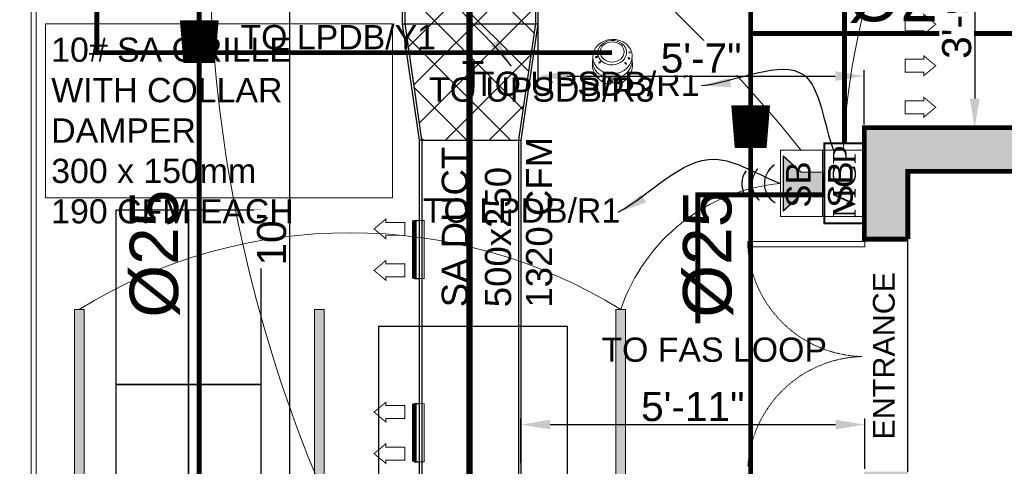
# Model space of a CAD drawing. Header units: millimetres. Extents: x 5491 to 7064, y -905 to 1700.
# Tile 12 of 18: x 5609 to 5812, y 1430 to 1522. Entities that reach past the tile are written whole.
import ezdxf

# ---------------------------------------------------------------- set-up
doc = ezdxf.new("R2010")
doc.units = ezdxf.units.MM
doc.linetypes.add('( Hidden )', pattern=[0.375, 0.25, -0.125])
doc.linetypes.add('CONTINOUS', pattern=[0])
for name, color, linetype, lineweight in [('00-ABM  COMMON TEXT', 7, 'Continuous', 0), ('00-ABM-F-SP PIPES', 22, 'Continuous', 13), ('A-FURNITURE', 32, 'Continuous', 0), ('EE_LOOP (EMG)', 6, 'Continuous', 0), ('FAS Cable', 1, 'Continuous', 35), ('FAS Legend', 6, 'Continuous', 0), ('Hooter-Loop Sounder', 5, 'Continuous', 15), ('LIGHT', 5, 'Continuous', 0), ('LOOP R', 1, 'Continuous', 0), ('Manual Call Point', 30, 'Continuous', 15), ('MEPTEK-SAD', 6, 'Continuous', 50), ('PARTITION', 7, 'Continuous', 13), ('POWER LOOP', 6, 'Continuous', 0), ('SB_Emg', 1, 'Continuous', 0), ('SB_Normal', 3, 'Continuous', 0), ('wall', 8, 'Continuous', 30), ('WIFI', 6, 'Continuous', 0)]:
    doc.layers.add(name, color=color, linetype=linetype, lineweight=lineweight)
for name, color, linetype in [('00-ABM-SPRINKLER TEXT', 7, 'Continuous'), ('CCTV CABLE', 6, 'Continuous'), ('Furniture', 7, 'Continuous'), ('Jaushi-AC Equipment', 5, 'Continuous'), ('MEPTEK-DIMENSION', 7, 'Continuous'), ('TEXT', 7, 'Continuous')]:
    doc.layers.add(name, color=color, linetype=linetype)
doc.styles.add('ARIAL', font='arial.ttf')
doc.styles.add('ROMANT', font='romant__.ttf', dxfattribs={"height": 4})
doc.styles.get("Standard").update_dxf_attribs({"font": 'arial.ttf'})
doc.dimstyles.new('ISO-25', dxfattribs={"dimtxt": 6, "dimasz": 6, "dimexe": 1.25, "dimexo": 0.625, "dimtad": 1, "dimdec": 0, "dimlunit": 4, "dimtxsty": 'Standard', "dimcen": 2.5, "dimclrd": 8, "dimclre": 8, "dimadec": 0, "dimazin": 0, "dimtfac": 1, "dimtdec": 0, "dimtmove": 0, "dimatfit": 3, "dimfxl": 0, "dimarcsym": 0})

# ---------------------------------------------------------------- blocks, each defined once
blk = doc.blocks.new('*D9')
at = {"layer": '00-ABM-F-SP PIPES', "color": 8, "lineweight": -2, "transparency": 16777216}
for p, q in [((5646.22, 1536.5), (5665.5, 1536.5)), ((5664.25, 1530.5), (5664.25, 1422.5)), ((5646.22, 1416.5), (5665.5, 1416.5))]:
    blk.add_line(p, q, dxfattribs=at)
at = {"layer": '00-ABM-F-SP PIPES', "color": 8, "transparency": 16777216}
for points in [[(5663.25, 1530.5), (5665.25, 1530.5), (5664.25, 1536.5)], [(5663.25, 1422.5), (5665.25, 1422.5), (5664.25, 1416.5)]]:
    blk.add_solid(points, dxfattribs=at)
at = {"layer": 'Defpoints', "color": 0, "transparency": 16777216}
for p in [(5645.59, 1536.5), (5645.59, 1416.5), (5664.25, 1416.5)]:
    blk.add_point(p, dxfattribs=at)
at = {"layer": '00-ABM-F-SP PIPES', "color": 0, "transparency": 16777216, "insert": (5660.56, 1476.5), "char_height": 6, "attachment_point": 5, "rotation": 90, "bg_fill": 3, "box_fill_scale": 1.1, "bg_fill_color": 256, "bg_fill_true_color": 13158600, "bg_fill_transparency": 0}
blk.add_mtext("10'", dxfattribs=at)
blk = doc.blocks.new('tyert')
at = {"layer": 'Hooter-Loop Sounder'}
h = blk.add_hatch(color=6, dxfattribs=at)
h.paths.add_polyline_path([(760323.2, 179300.5), (760295.3, 179275.4), (760260.7, 179275.4), (760260.7, 179240.4), (760295.3, 179240.4), (760323.2, 179215.3)])
h.paths.add_polyline_path([(760322.7, 179216.3), (760295.5, 179240.8), (760261.1, 179240.8), (760261.1, 179274.9), (760295.5, 179274.9), (760322.7, 179299.5)], flags=16)
blk.add_hatch(color=256, dxfattribs=at).paths.add_polyline_path([(760295.5, 179240.8), (760322.7, 179216.3), (760322.7, 179299.5), (760295.5, 179274.9), (760261.1, 179274.9), (760261.1, 179240.8)])
h = blk.add_hatch(color=6, dxfattribs=at)
h.paths.add_polyline_path([(760382.6, 179275.2), (760382.2, 179275, -0.279205), (760380.5, 179238.8), (760380.9, 179238.6, 0.279205)])
h.paths.add_polyline_path([(760360.5, 179283.7), (760360.2, 179283.4, -0.39448), (760362.5, 179235.7), (760362.9, 179235.4, 0.39448)])
h.paths.add_polyline_path([(760335.9, 179288), (760335.7, 179287.7, -0.529146), (760337.1, 179229.9), (760337.4, 179229.5, 0.529146)])
at = {"layer": 'Hooter-Loop Sounder', "color": 6}
for p, q in [((760295.3, 179275.4), (760323.2, 179300.5)), ((760323.2, 179300.5), (760323.2, 179215.3)), ((760295.5, 179274.9), (760322.7, 179299.5)), ((760322.7, 179299.5), (760322.7, 179216.3)), ((760335.9, 179288), (760335.7, 179287.7)), ((760260.7, 179275.4), (760295.3, 179275.4)), ((760260.7, 179275.4), (760260.7, 179240.4)), ((760261.1, 179274.9), (760295.5, 179274.9)), ((760261.1, 179274.9), (760261.1, 179240.8)), ((760360.5, 179283.7), (760360.2, 179283.4)), ((760382.6, 179275.2), (760382.2, 179275)), ((760260.7, 179240.4), (760295.3, 179240.4)), ((760261.1, 179240.8), (760295.5, 179240.8)), ((760295.3, 179240.4), (760323.2, 179215.3)), ((760295.5, 179240.8), (760322.7, 179216.3)), ((760337.4, 179229.5), (760337.1, 179229.9)), ((760362.5, 179235.7), (760362.9, 179235.4)), ((760380.9, 179238.6), (760380.5, 179238.8))]:
    blk.add_line(p, q, dxfattribs=at)
for centre, radius, start, end in [((760316.8, 179258.3), 34.9, 305.635, 57.1765), ((760316.8, 179258.3), 35.4, 305.635, 57.1765), ((760335.9, 179258.3), 34.9, 319.7232, 45.8361), ((760335.9, 179258.3), 35.4, 319.7232, 45.8361), ((760351.5, 179258.3), 34.9, 326.0883, 28.4882), ((760351.5, 179258.3), 35.4, 326.0883, 28.4882)]:
    blk.add_arc(centre, radius, start, end, dxfattribs=at)
blk = doc.blocks.new('ert')
at = {"layer": 'Manual Call Point'}
h = blk.add_hatch(color=20, dxfattribs=at)
h.paths.add_polyline_path([(759929.1, 178812.4), (759929.1, 178743.2), (760063.9, 178743.2), (760063.9, 178812.4)])
h.paths.add_polyline_path([(760062.4, 178810.5), (760062.4, 178744.9), (759930.8, 178744.9), (759930.8, 178810.5)], flags=16)
at = {"layer": 'Manual Call Point', "color": 20}
for points in [[(759929.1, 178812.4), (760063.9, 178812.4), (760063.9, 178743.2), (759929.1, 178743.2)], [(759930.8, 178810.5), (760062.4, 178810.5), (760062.4, 178744.9), (759930.8, 178744.9)]]:
    blk.add_lwpolyline(points, close=True, dxfattribs=at)
at = {"layer": 'Manual Call Point', "color": 20, "insert": (759938.6, 178797.2), "char_height": 37.876, "width": 473.451, "attachment_point": 1, "style": 'ROMANT'}
blk.add_mtext('{\\fTimes New Roman|b0|i0|c0|p18;MCP}', dxfattribs=at)
blk = doc.blocks.new('WiFi')
at = {"layer": 'WIFI', "lineweight": 0}
for p, q in [((-70, -466), (-69, -448)), ((-46, -470), (-46, -455)), ((67, -452), (-24, -454)), ((104, -464), (102, -448)), ((127, -456), (123, -438))]:
    blk.add_line(p, q, dxfattribs=at)
for points in [[(-23, -475), (-27, -408), (83, -400), (86, -468)], [(86, -468), (66, -450), (65, -401)], [(-46, -470), (-51, -460), (-62, -459), (-70, -466)], [(-46, -470), (-36, -477), (-23, -475)], [(104, -463), (108, -452), (118, -450), (127, -456)]]:
    blk.add_lwpolyline(points, dxfattribs=at)
for centre, major_axis, ratio in [((4, -68), (-290, -10), 0.867876), ((-2, -11), (-212, -12), 0.840153), ((0, 0), (176, 0), 0.838868), ((-230, 12), (10.8, 6.3), 0.359808), ((-230, -76), (14.9, 10.8), 0.457699), ((-184, -154), (13.1, 12.6), 0.447078), ((-7, -429), (1, -15.1), 0.507965), ((34, -425), (1, -15.1), 0.507965)]:
    blk.add_ellipse(centre, major_axis=major_axis, ratio=ratio, dxfattribs=at)
at = {"layer": 'WIFI', "lineweight": 0, "extrusion": (0, 0, -1)}
for centre, major_axis, ratio in [((254, -6), (-10.3, 7.1), 0.359808), ((247, -94), (-14, 11.9), 0.457699), ((196, -168), (-12.1, 13.5), 0.447078)]:
    blk.add_ellipse(centre, major_axis=major_axis, ratio=ratio, dxfattribs=at)
at = {"layer": 'WIFI', "lineweight": 0}
for centre, major_axis, ratio, start_param, end_param in [((1, -134), (290, 6), 0.868578, 2.962684, 6.362454), ((13, -224), (-260, 182), 0.859367, 0.445879, 1.294602), ((-202, -395), (1.1, 37.6), 0.167806, 4.634621, 7.696643), ((-204, -413), (-1.4, 25.8), 0.391156, 5.142889, 6.636524), ((13, -224), (-290, -10), 0.867876, 7.024398, 7.245754), ((-135, -436), (0.2, -36.3), 0.277523, 1.285291, 4.71165), ((-136, -446), (-4.7, 15.9), 0.592066, 4.519593, 7.01892), ((-58, -442), (-3.3, 22.8), 0.523032, 4.058571, 8.046722), ((13, -224), (-290, -10), 0.867876, 7.325268, 7.534763), ((13, -224), (-290, -10), 0.867876, 8.075564, 8.249274)]:
    blk.add_ellipse(centre, major_axis=major_axis, ratio=ratio, start_param=start_param, end_param=end_param, dxfattribs=at)
at = {"layer": 'WIFI', "lineweight": 0, "extrusion": (0, 0, -1)}
for centre, major_axis, ratio, start_param, end_param in [((30, -192), (41, 317), 0.832936, 1.1965, 2.008813), ((112, -433), (-0.4, 23), 0.523032, 4.058571, 8.046722), ((6, -230), (288, 37), 0.867876, 7.325268, 7.53498), ((187, -415), (5.6, -35.9), 0.277523, 1.285291, 4.71165), ((189, -425), (2.1, 16.4), 0.592066, 4.519593, 7.01892), ((6, -230), (288, 37), 0.867876, 7.024398, 7.245754), ((246, -364), (-7.2, 37), 0.167806, 4.634621, 7.696643), ((251, -381), (-2.7, 25.7), 0.391156, 5.142889, 6.636524)]:
    blk.add_ellipse(centre, major_axis=major_axis, ratio=ratio, start_param=start_param, end_param=end_param, dxfattribs=at)
blk = doc.blocks.new('SB_NORMAL')
at = {"layer": 'SB_Normal', "ltscale": 1000}
blk.add_lwpolyline([(3744550.28, 590816.45), (3744574.26, 590816.45), (3744574.26, 590801.21), (3744550.28, 590801.21)], close=True, dxfattribs=at)
at = {"layer": 'SB_Normal', "style": 'ARIAL'}
blk.add_text('SB', height=9, dxfattribs=at).set_placement((3744553.45, 590805.41))
blk = doc.blocks.new('SB_EMG')
at = {"layer": 'SB_Emg', "ltscale": 1000}
blk.add_lwpolyline([(3744550.28, 590841.22), (3744574.26, 590841.22), (3744574.26, 590825.99), (3744550.28, 590825.99)], close=True, dxfattribs=at)
at = {"layer": 'SB_Emg', "style": 'ARIAL'}
blk.add_text('SB', height=9, dxfattribs=at).set_placement((3744553.45, 590830.18))
blk = doc.blocks.new('*D105')
at = {"layer": 'Defpoints', "color": 0, "transparency": 16777216}
for p in [(5782.98, 1438.23), (5712.01, 1429.68), (5782.98, 1428.5)]:
    blk.add_point(p, dxfattribs=at)
at = {"layer": 'MEPTEK-DIMENSION', "transparency": 16777216}
for p, q in [((5712.01, 1430.3), (5712.01, 1439.48)), ((5782.98, 1429.13), (5782.98, 1439.48)), ((5718.01, 1438.23), (5776.98, 1438.23))]:
    blk.add_line(p, q, dxfattribs=at)
for points in [[(5718.01, 1439.23), (5718.01, 1437.23), (5712.01, 1438.23)], [(5776.98, 1439.23), (5776.98, 1437.23), (5782.98, 1438.23)]]:
    blk.add_solid(points, dxfattribs=at)
at = {"layer": 'MEPTEK-DIMENSION', "transparency": 16777216, "insert": (5747.49, 1441.92), "char_height": 6, "attachment_point": 5, "bg_fill": 3, "box_fill_scale": 1.1, "bg_fill_color": 256, "bg_fill_true_color": 13158600, "bg_fill_transparency": 0}
blk.add_mtext('5\'-11"', dxfattribs=at)
blk = doc.blocks.new('*D107')
at = {"layer": 'Defpoints', "color": 0, "transparency": 16777216}
for p in [(5715.51, 1522.39), (5782.9, 1510.14), (5782.9, 1499.5)]:
    blk.add_point(p, dxfattribs=at)
at = {"layer": 'MEPTEK-DIMENSION', "transparency": 16777216}
for p, q in [((5715.51, 1521.77), (5715.51, 1508.89)), ((5782.9, 1500.13), (5782.9, 1511.39)), ((5721.51, 1510.14), (5776.9, 1510.14))]:
    blk.add_line(p, q, dxfattribs=at)
for points in [[(5721.51, 1511.14), (5721.51, 1509.14), (5715.51, 1510.14)], [(5776.9, 1511.14), (5776.9, 1509.14), (5782.9, 1510.14)]]:
    blk.add_solid(points, dxfattribs=at)
at = {"layer": 'MEPTEK-DIMENSION', "transparency": 16777216, "insert": (5749.21, 1513.82), "char_height": 6, "attachment_point": 5, "bg_fill": 3, "box_fill_scale": 1.1, "bg_fill_color": 256, "bg_fill_true_color": 13158600, "bg_fill_transparency": 0}
blk.add_mtext('5\'-7"', dxfattribs=at)
blk = doc.blocks.new('*D101')
at = {"layer": 'Defpoints', "color": 0, "transparency": 16777216}
for p in [(5808.94, 1544.56), (5805.69, 1499.5), (5808.94, 1499.5)]:
    blk.add_point(p, dxfattribs=at)
at = {"layer": 'MEPTEK-DIMENSION', "transparency": 16777216}
for p, q in [((5808.31, 1544.56), (5804.44, 1544.56)), ((5805.69, 1538.56), (5805.69, 1505.5)), ((5808.31, 1499.5), (5804.44, 1499.5))]:
    blk.add_line(p, q, dxfattribs=at)
for points in [[(5804.69, 1538.56), (5806.69, 1538.56), (5805.69, 1544.56)], [(5804.69, 1505.5), (5806.69, 1505.5), (5805.69, 1499.5)]]:
    blk.add_solid(points, dxfattribs=at)
at = {"layer": 'MEPTEK-DIMENSION', "transparency": 16777216, "insert": (5802, 1522.03), "char_height": 6, "attachment_point": 5, "rotation": 90, "bg_fill": 3, "box_fill_scale": 1.1, "bg_fill_color": 256, "bg_fill_true_color": 13158600, "bg_fill_transparency": 0}
blk.add_mtext('3\'-9"', dxfattribs=at)

msp = doc.modelspace()

# ---------------------------------------------------------------- hatches: boundary and pattern name
at = {"layer": '00-ABM  COMMON TEXT'}
h = msp.add_hatch(dxfattribs=at)
h.set_pattern_fill('ANSI31', color=3, scale=0.1, angle=90)
h.set_pattern_definition([(135, (-43220.862153, -300317.42317), (-0.00883883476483, -0.00883883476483), [])])
h.paths.add_polyline_path([(5642.41, 1512.93), (5641.71, 1521.54), (5649.48, 1521.54), (5648.77, 1512.93)])
h = msp.add_hatch(dxfattribs=at)
h.set_pattern_fill('ANSI31', color=3, scale=0.1, angle=90)
h.set_pattern_definition([(135, (-43107.020239, -300334.982673), (-0.00883883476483, -0.00883883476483), [])])
h.paths.add_polyline_path([(5756.25, 1495.37), (5755.55, 1503.98), (5763.32, 1503.98), (5762.61, 1495.37)])
at = {"layer": 'LIGHT'}
h = msp.add_hatch(color=2, dxfattribs=at)
h.dxf.hatch_style = 1
h.paths.add_polyline_path([(5785.25, 1277.19), (5787.25, 1277.19), (5787.25, 1349.19), (5785.25, 1349.19)])
h.paths.add_polyline_path([(5731.62, 1277.19), (5733.62, 1277.19), (5733.62, 1349.19), (5731.62, 1349.19)])
h.paths.add_polyline_path([(5731.62, 1390.01), (5733.62, 1390.01), (5733.62, 1462.01), (5731.62, 1462.01)])
h.paths.add_polyline_path([(5669.4, 1390.01), (5671.4, 1390.01), (5671.4, 1462.01), (5669.4, 1462.01)])
h.paths.add_polyline_path([(5669.4, 1277.19), (5671.4, 1277.19), (5671.4, 1349.19), (5669.4, 1349.19)])
h.paths.add_polyline_path([(5619.79, 1278.19), (5621.79, 1278.19), (5621.79, 1350.19), (5619.79, 1350.19)])
h.paths.add_polyline_path([(5619.83, 1390.01), (5621.83, 1390.01), (5621.83, 1462.01), (5619.83, 1462.01)])
h.paths.add_polyline_path([(5695.15, 1562.05), (5695.15, 1564.05), (5623.15, 1564.05), (5623.15, 1562.05)])
h.paths.add_polyline_path([(5695.15, 1620.34), (5695.15, 1618.34), (5623.15, 1618.34), (5623.15, 1620.34)])
h.paths.add_polyline_path([(5809.77, 1531.5), (5811.77, 1531.5), (5811.77, 1627.5), (5809.77, 1627.5)])
at = {"layer": 'MEPTEK-SAD', "lineweight": 0}
h = msp.add_hatch(dxfattribs=at)
h.set_pattern_fill('ANSI37', color=8, scale=2)
h.set_pattern_definition([(45, (36.596, 84.7104), (-4.490128, 4.490128), []), (135, (36.596, 84.7104), (-4.490128, -4.490128), [])])
h.paths.add_polyline_path([(5799.61, 1600.93), (5776.11, 1590.24), (5776.11, 1562.88), (5799.61, 1552.18)])
h.paths.add_polyline_path([(5775.61, 1590.06), (5721.51, 1590.06), (5721.51, 1563.06), (5775.61, 1563.06)])
h.paths.add_polyline_path([(5721.51, 1590.06, 0.414214), (5688.01, 1556.56), (5715.01, 1556.56, -0.414214), (5721.51, 1563.06)])
h.paths.add_polyline_path([(5715.01, 1556.56), (5688.01, 1556.56), (5688.01, 1520.95), (5688.01, 1520.91), (5715, 1520.91), (5715.01, 1520.95)])
h.paths.add_polyline_path([(5715, 1520.91), (5688.01, 1520.91), (5691.51, 1496.91), (5711.5, 1496.91)])
at = {"layer": 'wall'}
h = msp.add_hatch(color=8, dxfattribs=at)
h.dxf.hatch_style = 1
h.paths.add_polyline_path([(5713.07, 1683.5), (5608.87, 1683.5), (5608.87, 1674.5), (5707.9, 1674.5, 0.025095), (5707.15, 1671.88), (5707.15, 1659.57, 0.686006), (5757.38, 1652.5), (5865.9, 1652.5), (5865.9, 1616.5), (5865.9, 1580.5), (5865.9, 1544.5), (5865.9, 1508.5), (5865.9, 1499.5), (5782.9, 1499.5), (5782.9, 1476.5), (5791.9, 1476.5), (5791.9, 1490.5), (5874.9, 1490.5), (5874.9, 1661.5), (5760.48, 1661.5, 0.754163)])
h.paths.add_polyline_path([(5820.9, 1414.5), (5791.9, 1414.5), (5791.9, 1428.5), (5782.9, 1428.5), (5782.9, 1405.5), (5811.9, 1405.5), (5811.9, 1374.5), (5811.9, 1374.5), (5811.9, 1338.5), (5811.9, 1302.5), (5811.9, 1266.5), (5811.9, 1266.5), (5796.9, 1266.5), (5769.9, 1266.5), (5769.9, 1266.5), (5754.9, 1266.5), (5739.9, 1266.5), (5713.13, 1266.5), (5713.13, 1266.5), (5698.13, 1266.5), (5683.13, 1266.5), (5656.37, 1266.5), (5656.37, 1266.5), (5641.37, 1266.5), (5608.52, 1266.5), (5608.52, 1257.5), (5820.9, 1257.5)])

# ---------------------------------------------------------------- linework, layer by layer
at = {"layer": '00-ABM  COMMON TEXT', "color": 0}
for points in [[(5642.41, 1512.93), (5641.71, 1521.54), (5649.48, 1521.54), (5648.77, 1512.93), (5642.41, 1512.93)], [(5756.25, 1495.37), (5755.55, 1503.98), (5763.32, 1503.98), (5762.61, 1495.37), (5756.25, 1495.37)]]:
    msp.add_lwpolyline(points, dxfattribs=at)
at = {"layer": '00-ABM-F-SP PIPES', "color": 6, "const_width": 1}
for points in [[(5834.08, 1639.13), (5759.43, 1639.13), (5759.43, 1296.5)], [(5645.59, 1296.5), (5645.59, 1627.96)], [(5826.69, 1536.5), (5826.69, 1518.94), (5759.43, 1518.94)]]:
    msp.add_lwpolyline(points, dxfattribs=at)
at = {"layer": 'EE_LOOP (EMG)'}
msp.add_arc((5919.32, 1488.47), 140.9, 139.7579, 177.4175, dxfattribs=at)
at = {"layer": 'FAS Cable', "const_width": 1}
for points in [[(5701.51, 1369.6), (5701.51, 1582.23), (5778.81, 1582.23), (5778.81, 1496.35)], [(5774.52, 1485.65), (5748.54, 1485.65), (5748.54, 1459.11)]]:
    msp.add_lwpolyline(points, dxfattribs=at)
at = {"layer": 'Furniture', "color": 8, "linetype": 'Continuous'}
for points in [[(5643.37, 1446.5), (5643.37, 1482.5), (5628.37, 1482.5), (5628.37, 1446.5)], [(5658.37, 1446.5), (5658.37, 1482.5), (5643.37, 1482.5), (5643.37, 1446.5)], [(5721.6, 1410.5), (5721.6, 1458.5), (5682.6, 1458.5), (5682.6, 1410.5)], [(5643.37, 1410.5), (5643.37, 1446.5), (5628.37, 1446.5), (5628.37, 1410.5)], [(5658.37, 1410.5), (5658.37, 1446.5), (5643.37, 1446.5), (5643.37, 1410.5)]]:
    msp.add_lwpolyline(points, close=True, dxfattribs=at)
at = {"layer": 'Jaushi-AC Equipment', "linetype": 'CONTINOUS'}
for p, q in [((5687.51, 1556.56), (5687.51, 1520.91)), ((5688.01, 1556.56), (5688.01, 1520.91))]:
    msp.add_line(p, q, dxfattribs=at)
for points in [[(5775.61, 1563.06), (5721.51, 1563.06, 0.414214), (5715.01, 1556.56), (5715.01, 1520.91)], [(5775.61, 1563.06), (5721.51, 1563.06, 0.414214), (5715.01, 1556.56), (5715.01, 1520.91)], [(5775.61, 1562.56), (5721.51, 1562.56, 0.414214), (5715.51, 1556.56), (5715.51, 1520.91)]]:
    msp.add_lwpolyline(points, format="xyb", dxfattribs=at)
for points in [[(5687.51, 1520.91), (5715.51, 1520.91)], [(5687.51, 1520.91), (5691.01, 1496.91)], [(5688, 1521), (5691.5, 1497)], [(5715.01, 1521), (5711.51, 1497)], [(5715.51, 1520.91), (5712.01, 1496.91)], [(5691.01, 1496.91), (5712.01, 1496.91)], [(5691.01, 1496.91), (5691.01, 1424.55)], [(5691.51, 1496.91), (5691.51, 1424.55)], [(5711.51, 1496.91), (5711.51, 1424.55)], [(5712.01, 1496.91), (5712.01, 1424.55)]]:
    msp.add_lwpolyline(points, dxfattribs=at)
at = {"layer": 'Jaushi-AC Equipment', "color": 6, "linetype": 'CONTINOUS', "extrusion": (1.53481e-09, -6.93194e-21, 1), "const_width": 0.2, "elevation": 0}
for points in [[(5681.68, 1478.61), (5684.11, 1480.64), (5684.11, 1479.95), (5688.01, 1479.95), (5688.01, 1477.28), (5684.11, 1477.28), (5684.11, 1476.58), (5681.68, 1478.61)], [(5681.68, 1440.81), (5684.11, 1442.84), (5684.11, 1442.15), (5688.01, 1442.15), (5688.01, 1439.48), (5684.11, 1439.48), (5684.11, 1438.78), (5681.68, 1440.81)]]:
    msp.add_lwpolyline(points, dxfattribs=at)
at = {"layer": 'Jaushi-AC Equipment', "color": 6, "linetype": 'CONTINOUS', "const_width": 1}
for points in [[(5690.01, 1468.35), (5690.01, 1480.35)], [(5690.01, 1430.55), (5690.01, 1442.55)]]:
    msp.add_lwpolyline(points, dxfattribs=at)
at = {"layer": 'Jaushi-AC Equipment', "color": 6, "linetype": 'CONTINOUS', "const_width": 0.2}
for points in [[(5692.01, 1468.35), (5692.01, 1480.35), (5690.01, 1480.35), (5690.01, 1468.35)], [(5692.01, 1430.55), (5692.01, 1442.55), (5690.01, 1442.55), (5690.01, 1430.55)]]:
    msp.add_lwpolyline(points, close=True, dxfattribs=at)
at = {"layer": 'Jaushi-AC Equipment', "color": 6, "linetype": 'CONTINOUS'}
for points in [[(5690.01, 1480.35), (5691.01, 1480.35)], [(5690.01, 1468.35), (5691.01, 1468.35)], [(5690.01, 1442.55), (5691.01, 1442.55)], [(5690.01, 1430.55), (5691.01, 1430.55)]]:
    msp.add_lwpolyline(points, dxfattribs=at)
at = {"layer": 'Jaushi-AC Equipment', "color": 6, "linetype": 'CONTINOUS', "extrusion": (1.53481e-09, 6.93287e-21, 1), "const_width": 0.2, "elevation": 0}
for points in [[(5681.68, 1470.04), (5684.11, 1468.01), (5684.11, 1468.71), (5688.01, 1468.71), (5688.01, 1471.38), (5684.11, 1471.38), (5684.11, 1472.07), (5681.68, 1470.04)], [(5681.68, 1432.24), (5684.11, 1430.21), (5684.11, 1430.91), (5688.01, 1430.91), (5688.01, 1433.58), (5684.11, 1433.58), (5684.11, 1434.27), (5681.68, 1432.24)]]:
    msp.add_lwpolyline(points, dxfattribs=at)
at = {"layer": 'LIGHT'}
for points in [[(5619.83, 1390.01), (5621.83, 1390.01), (5621.83, 1462.01), (5619.83, 1462.01)], [(5669.4, 1390.01), (5671.4, 1390.01), (5671.4, 1462.01), (5669.4, 1462.01)], [(5731.62, 1390.01), (5733.62, 1390.01), (5733.62, 1462.01), (5731.62, 1462.01)]]:
    msp.add_lwpolyline(points, close=True, dxfattribs=at)
at = {"layer": 'LOOP R'}
for centre, radius, start, end in [((5503.81, 1278.37), 343, 39.1267, 56.0936), ((5769.12, 1449.61), 38.55, 95.2984, 161.2448)]:
    msp.add_arc(centre, radius, start, end, dxfattribs=at)
at = {"layer": 'PARTITION', "color": 5}
for p, q in [((5610.9, 1674.5), (5610.9, 1266.5)), ((5611.9, 1674.5), (5611.9, 1266.5))]:
    msp.add_line(p, q, dxfattribs=at)
at = {"layer": 'PARTITION'}
msp.add_lwpolyline([(5758.86, 1476.04), (5758.86, 1474.92), (5782.98, 1474.92), (5782.98, 1476.04)], close=True, dxfattribs=at)
at = {"layer": 'PARTITION', "linetype": '( Hidden )', "ltscale": 0.5}
for centre, start, end in [((5783.04, 1476.49), 183.7266, 268.5153), ((5783.04, 1428.05), 91.4847, 176.2734)]:
    msp.add_arc(centre, 24.23, start, end, dxfattribs=at)
at = {"layer": 'wall'}
msp.add_line((5791.9, 1428.5), (5791.9, 1476.5), dxfattribs=at)
for points in [[(5791.9, 1476.5), (5791.9, 1490.5), (5874.9, 1490.5), (5874.9, 1661.5), (5760.48, 1661.5)], [(5791.9, 1476.5), (5782.9, 1476.5), (5782.9, 1499.5), (5865.9, 1499.5), (5865.9, 1652.5), (5865.9, 1652.5)]]:
    msp.add_lwpolyline(points, dxfattribs=at)
at = {"layer": 'wall', "color": 8, "const_width": 1}
for points in [[(5791.9, 1476.5), (5782.9, 1476.5), (5782.9, 1499.5), (5865.9, 1499.5)], [(5874.9, 1490.5), (5791.9, 1490.5), (5791.9, 1476.5)]]:
    msp.add_lwpolyline(points, dxfattribs=at)

# ---------------------------------------------------------------- block references
at = {"layer": 'FAS Legend', "color": 1}
for name, p, xscale, yscale, zscale, rotation in [('ert', (27952.85, -92775.32), 0.12403125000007, 0.12403125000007, 0.12403125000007, 90), ('tyert', (107614.29, 25500.26), 0.1339537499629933, 0.1339537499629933, 0.1339537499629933, 180)]:
    msp.add_blockref(name, p, dxfattribs=dict(at, xscale=xscale, yscale=yscale, zscale=zscale, rotation=rotation))
at = {"layer": 'SB_Emg', "xscale": 0.5689599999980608, "yscale": 0.5689599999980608, "zscale": 0.5689599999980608, "rotation": 90.00478371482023}
msp.add_blockref('SB_EMG', (342117.13, -2128990.07), dxfattribs=at)
at = {"layer": 'SB_Normal', "xscale": 0.5689599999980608, "yscale": 0.5689599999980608, "zscale": 0.5689599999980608, "rotation": 90.00478371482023}
msp.add_blockref('SB_NORMAL', (342094.37, -2128990.07), dxfattribs=at)
at = {"layer": 'WIFI', "lineweight": 0, "xscale": 0.0140625, "yscale": 0.0140625, "zscale": 0.0140625}
msp.add_blockref('WiFi', (5730.85, 1515.12), dxfattribs=at)

# ---------------------------------------------------------------- texts
at = {"layer": '00-ABM-SPRINKLER TEXT'}
msp.add_text('Ø25', height=10, dxfattribs=at).set_placement((5779.46, 1521.44, 1.99))
for p in [(5641.23, 1460.3, 1.99), (5755.46, 1460.3, 1.99)]:
    msp.add_text('Ø25', height=10, rotation=90, dxfattribs=at).set_placement(p)
at = {"layer": 'A-FURNITURE', "color": 7, "insert": (5784.68, 1435.15), "char_height": 4.5, "attachment_point": 1, "rotation": 90}
msp.add_mtext_dynamic_manual_height_columns('ENTRANCE ', width=4209.2093, gutter_width=22.5, heights=[0], dxfattribs=at)
at = {"layer": 'EE_LOOP (EMG)', "insert": (5702.3, 1511.06), "char_height": 5, "attachment_point": 1}
msp.add_mtext_dynamic_manual_height_columns('TO UPSDB/R1', width=52.0444, gutter_width=12.5, heights=[0], dxfattribs=at)
at = {"layer": 'FAS Cable', "color": 3, "insert": (5728.62, 1456.19), "char_height": 5, "attachment_point": 1}
msp.add_mtext_dynamic_manual_height_columns('TO FAS LOOP ', width=75.8349, gutter_width=12.5, heights=[0], dxfattribs=at)
at = {"layer": 'LOOP R', "insert": (5691.74, 1484.9), "char_height": 5, "attachment_point": 1}
msp.add_mtext_dynamic_manual_height_columns('TO LPDB/R1', width=52.0444, gutter_width=12.5, heights=[0], dxfattribs=at)
at = {"layer": 'POWER LOOP', "insert": (5693.03, 1509.86), "char_height": 5, "attachment_point": 1}
msp.add_mtext_dynamic_manual_height_columns('TO UPSDB/R3', width=52.0444, gutter_width=12.5, heights=[0], dxfattribs=at)
at = {"layer": 'TEXT', "lineweight": 18, "ltscale": 25, "insert": (5699.8, 1513.22), "char_height": 5.402, "width": 4.5126, "attachment_point": 1}
msp.add_mtext('\\A1;T', dxfattribs=at)
at = {"layer": 'TEXT', "lineweight": 18, "ltscale": 25, "char_height": 5.4018, "attachment_point": 1, "rotation": 90}
for s, insert, width in [('\\A1;1320 CFM', (5713.05, 1462.36), 40.5913), ('\\A1;SA DUCT', (5695.65, 1462.44), 35.8109), ('\\A1;500x250', (5704.57, 1462.44), 24.721)]:
    msp.add_mtext(s, dxfattribs=dict(at, insert=insert, width=width))

# ---------------------------------------------------------------- leaders
at = {"layer": 'EE_LOOP (EMG)', "path_type": 1}
msp.add_leader([(5749.3, 1508.18), (5770.39, 1510.37), (5776.53, 1494.82)], dimstyle='ISO-25', override={"dimgap": 0.625, "dimtad": 0, "dimclrd": 256, "dimfxl": 2000, "dimfxlon": 1, "dimtfill": 1, "dimarcsym": 1}, dxfattribs=at)
at = {"layer": 'LOOP R', "path_type": 1}
msp.add_leader([(5732.11, 1482.03), (5751.99, 1492.98), (5765.56, 1488)], dimstyle='ISO-25', override={"dimgap": 0.625, "dimtad": 0, "dimclrd": 256, "dimfxl": 2000, "dimfxlon": 1, "dimtfill": 1, "dimarcsym": 1}, dxfattribs=at)
at = {"layer": 'POWER LOOP', "path_type": 1}
msp.add_leader([(5710.05, 1512.16), (5694.91, 1533), (5702.37, 1552.74)], dimstyle='ISO-25', override={"dimgap": 0.625, "dimtad": 0, "dimclrd": 256, "dimfxl": 2000, "dimfxlon": 1, "dimtfill": 1, "dimarcsym": 1}, dxfattribs=at)

# ---------------------------------------------------------------- next in the draw order: dimensions: what is measured, and where the dimension line sits
at = {"layer": '00-ABM-F-SP PIPES', "color": 7}
dim = msp.add_linear_dim(base=(5664.25, 1416.5), p1=(5645.59, 1536.5), p2=(5645.59, 1416.5), angle=90, dimstyle='ISO-25', override={"dimfxl": 1.66875, "dimtfill": 1, "dimarcsym": 1}, dxfattribs=at)
dim.commit()
dim.dimension.update_dxf_attribs({"geometry": '*D9', "text_midpoint": (5660.56, 1476.5)})
at = {"layer": 'MEPTEK-DIMENSION'}
dim = msp.add_linear_dim(base=(5805.69, 1499.5), p1=(5808.94, 1544.56), p2=(5808.94, 1499.5), angle=90, dimstyle='ISO-25', override={"dimclrd": 256, "dimclre": 256, "dimclrt": 256, "dimfxl": 1.66875, "dimtfill": 1, "dimlwd": 65535, "dimlwe": 65535, "dimarcsym": 1}, dxfattribs=at)
dim.commit()
dim.dimension.update_dxf_attribs({"geometry": '*D101', "text_midpoint": (5802, 1522.03)})
dim = msp.add_linear_dim(base=(5782.98, 1438.23), p1=(5712.01, 1429.68), p2=(5782.98, 1428.5), dimstyle='ISO-25', override={"dimclrd": 256, "dimclre": 256, "dimclrt": 256, "dimfxl": 1.66875, "dimtfill": 1, "dimlwd": 65535, "dimlwe": 65535, "dimarcsym": 1}, dxfattribs=at)
dim.commit()
dim.dimension.update_dxf_attribs({"geometry": '*D105', "text_midpoint": (5747.49, 1441.92)})

# ---------------------------------------------------------------- next in the draw order: linework, layer by layer
at = {"layer": 'CCTV CABLE', "const_width": 1}
msp.add_lwpolyline([(5619.96, 1667.98), (5619.96, 1554.19), (5701.22, 1554.19), (5701.22, 1270.49)], dxfattribs=at)
at = {"layer": 'EE_LOOP (EMG)'}
msp.add_arc((5935.4, 1538), 287.7, 163.7826, 202.9084, dxfattribs=at)
at = {"layer": 'Jaushi-AC Equipment', "color": 1, "linetype": 'CONTINOUS', "ltscale": 0.5, "extrusion": (-1.53481e-09, 6.93212e-21, 1), "const_width": 0.2, "elevation": 0}
for points in [[(5797.65, 1520.84), (5795.21, 1518.81), (5795.21, 1519.51), (5791.31, 1519.51), (5791.31, 1522.18), (5795.21, 1522.18), (5795.21, 1522.87), (5797.65, 1520.84)], [(5797.65, 1512.27), (5795.21, 1510.25), (5795.21, 1510.94), (5791.31, 1510.94), (5791.31, 1513.61), (5795.21, 1513.61), (5795.21, 1514.3), (5797.65, 1512.27)], [(5797.65, 1503.71), (5795.21, 1501.68), (5795.21, 1502.37), (5791.31, 1502.37), (5791.31, 1505.04), (5795.21, 1505.04), (5795.21, 1505.74), (5797.65, 1503.71)]]:
    msp.add_lwpolyline(points, dxfattribs=at)
at = {"layer": 'LOOP R'}
msp.add_arc((5676.72, 1371.1), 106.72, 58.4149, 121.5851, dxfattribs=at)
at = {"layer": 'TEXT', "lineweight": 18, "ltscale": 25}
msp.add_lwpolyline([(5613.86, 1520.91), (5685.49, 1520.91), (5685.49, 1484.99), (5613.86, 1484.99)], close=True, dxfattribs=at)
at = {"layer": 'WIFI', "const_width": 1}
msp.add_lwpolyline([(5730.81, 1514.96), (5624.46, 1514.96), (5624.46, 1657.05)], dxfattribs=at)

# ---------------------------------------------------------------- next in the draw order: texts
at = {"layer": 'POWER LOOP', "color": 40, "insert": (5654.1, 1520.67), "char_height": 5, "attachment_point": 1}
msp.add_mtext_dynamic_manual_height_columns('TO LPDB/Y1', width=52.0444, gutter_width=12.5, heights=[0], dxfattribs=at)
at = {"layer": 'TEXT', "lineweight": 18, "ltscale": 25, "insert": (5615.03, 1518.08), "char_height": 5, "width": 68.9722, "attachment_point": 1}
msp.add_mtext('\\A1;10# SA GRILLE WITH COLLAR DAMPER\\P300 x 150mm\\P190 CFM EACH', dxfattribs=at)

# ---------------------------------------------------------------- next in the draw order: dimensions: what is measured, and where the dimension line sits
at = {"layer": 'MEPTEK-DIMENSION'}
dim = msp.add_linear_dim(base=(5782.9, 1510.14), p1=(5715.51, 1522.39), p2=(5782.9, 1499.5), dimstyle='ISO-25', override={"dimclrd": 256, "dimclre": 256, "dimclrt": 256, "dimfxl": 1.66875, "dimtfill": 1, "dimlwd": 65535, "dimlwe": 65535, "dimarcsym": 1}, dxfattribs=at)
dim.commit()
dim.dimension.update_dxf_attribs({"geometry": '*D107', "text_midpoint": (5749.21, 1513.82)})

doc.saveas('drawing.dxf')
